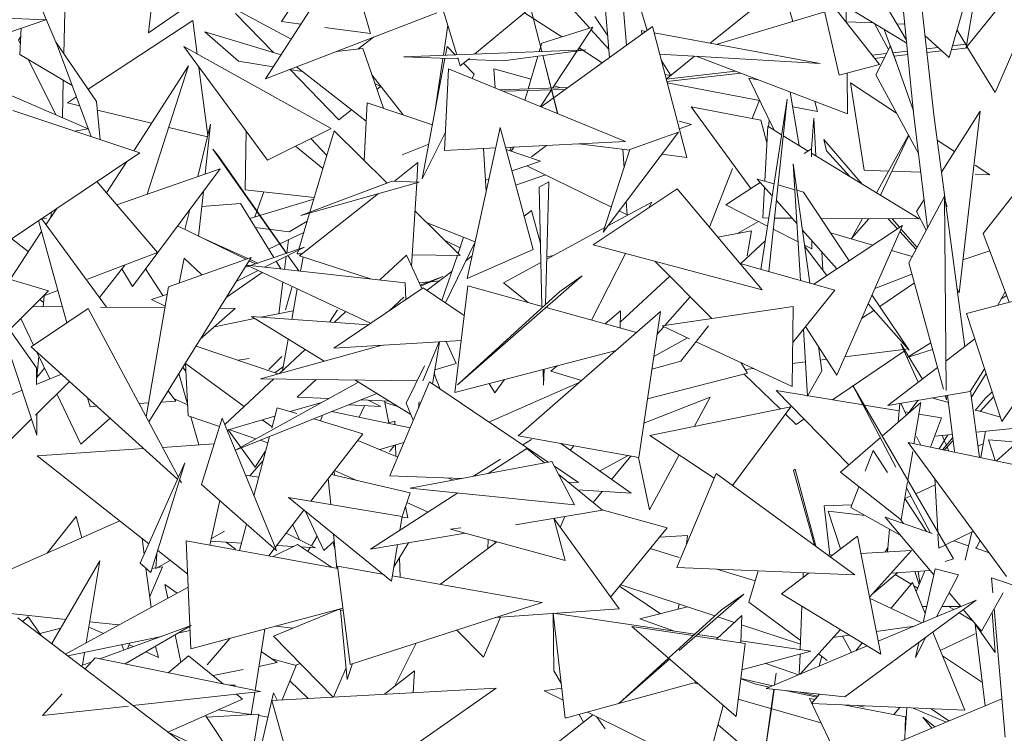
# Model space of a CAD drawing. Header units: metres. Extents: x -14.5 to 13.1, y -18.9 to 3.3.
# Tile 166 of 216: x 10.971 to 11.171, y 2.632 to 2.777. Entities that reach past the tile are written whole.
import ezdxf

# ---------------------------------------------------------------- set-up
doc = ezdxf.new("R2010")
doc.units = ezdxf.units.M
doc.layers.add('G-IMPT', color=7, linetype='Continuous', lineweight=5)
doc.layers.add('L-PLNT', color=7, linetype='Continuous', lineweight=5, true_color=0x005900)

# ---------------------------------------------------------------- blocks, each defined once
blk = doc.blocks.new('ÁRVORES ORNAMENTAIS - Pequeno e Médio Porte - Ipê-roxo-2940656-CORTE_CALÇADA')
at = {"layer": 'G-IMPT', "color": 253, "true_color": 0xaaaaaa}
for p, q in [((7.47599, 2.758), (7.46914, 2.81926)), ((7.47186, 2.75845), (7.46616, 2.8158)), ((7.37891, 2.77025), (7.36862, 2.80393)), ((7.45524, 2.79913), (7.4704, 2.77319)), ((7.41341, 2.77216), (7.41161, 2.79487)), ((7.41762, 2.77521), (7.41175, 2.79539)), ((7.47913, 2.76966), (7.48567, 2.79271)), ((7.44505, 2.78807), (7.47046, 2.77257)), ((7.29892, 2.77045), (7.29925, 2.78517)), ((7.41, 2.7697), (7.40872, 2.78438)), ((7.44519, 2.7845), (7.43048, 2.77257)), ((7.44726, 2.77702), (7.44519, 2.7845)), ((7.49366, 2.78548), (7.48256, 2.77173)), ((7.48483, 2.78491), (7.48256, 2.77173)), ((7.34321, 2.77699), (7.34626, 2.78172)), ((7.35877, 2.78323), (7.36132, 2.77454)), ((7.38251, 2.77039), (7.39725, 2.78258)), ((7.4528, 2.78334), (7.45671, 2.7661)), ((7.45333, 2.78302), (7.4649, 2.76827)), ((7.48844, 2.76257), (7.49723, 2.7828)), ((7.29373, 2.78112), (7.29782, 2.77149)), ((7.31691, 2.7813), (7.31614, 2.77471)), ((7.32481, 2.78065), (7.31614, 2.77471)), ((7.34981, 2.78051), (7.33998, 2.76537)), ((7.40087, 2.7812), (7.40594, 2.77564)), ((7.45817, 2.77713), (7.45813, 2.78009)), ((7.29523, 2.77737), (7.25354, 2.77893)), ((7.34161, 2.77067), (7.33384, 2.77866)), ((7.34521, 2.77343), (7.33392, 2.77943)), ((7.37481, 2.77875), (7.33998, 2.76537)), ((7.39265, 2.77878), (7.40028, 2.77386)), ((7.39621, 2.77092), (7.39405, 2.77931)), ((7.39405, 2.77931), (7.39618, 2.77092)), ((7.40697, 2.77806), (7.40962, 2.77412)), ((7.45379, 2.77898), (7.43168, 2.77234)), ((7.27234, 2.76957), (7.29523, 2.77737)), ((7.28995, 2.77028), (7.29023, 2.77566)), ((7.32518, 2.77723), (7.30385, 2.76323)), ((7.32607, 2.77037), (7.32518, 2.77723)), ((7.34321, 2.77699), (7.34718, 2.77645)), ((7.35205, 2.77579), (7.36132, 2.77454)), ((7.37616, 2.77014), (7.37708, 2.77625)), ((7.41871, 2.776), (7.39609, 2.75962)), ((7.39618, 2.77258), (7.40655, 2.77583)), ((7.4035, 2.77121), (7.40655, 2.77583)), ((7.42568, 2.74937), (7.41871, 2.776)), ((7.45818, 2.77693), (7.46366, 2.77672)), ((7.4639, 2.77657), (7.46677, 2.77134)), ((7.46844, 2.77654), (7.47007, 2.77647)), ((7.28967, 2.77322), (7.29014, 2.77394)), ((7.32763, 2.77489), (7.33446, 2.76894)), ((7.32763, 2.77489), (7.34312, 2.77021)), ((7.35875, 2.77141), (7.36193, 2.77381)), ((7.40622, 2.77534), (7.40986, 2.77135)), ((7.41652, 2.77515), (7.41655, 2.77443)), ((7.41652, 2.77515), (7.41733, 2.775)), ((7.41906, 2.77468), (7.45287, 2.76843)), ((7.46589, 2.77536), (7.46868, 2.76785)), ((7.47419, 2.77412), (7.47913, 2.76966)), ((7.48072, 2.77526), (7.48262, 2.77213)), ((7.28967, 2.77322), (7.29006, 2.77244)), ((7.30445, 2.75358), (7.29737, 2.77271)), ((7.29737, 2.77271), (7.30557, 2.76072)), ((7.34037, 2.7488), (7.3233, 2.77191)), ((7.35334, 2.75527), (7.3233, 2.77191)), ((7.3766, 2.77016), (7.37693, 2.77191)), ((7.37857, 2.77023), (7.37693, 2.77191)), ((7.39618, 2.77258), (7.39569, 2.7709)), ((7.46715, 2.77209), (7.4642, 2.76616)), ((7.46715, 2.77209), (7.47182, 2.75885)), ((7.47684, 2.77173), (7.47449, 2.77145)), ((7.48292, 2.77164), (7.47959, 2.77127)), ((7.48247, 2.77239), (7.47982, 2.77208)), ((7.48273, 2.77195), (7.48844, 2.76257)), ((7.28995, 2.77028), (7.30061, 2.76396)), ((7.35431, 2.77088), (7.35975, 2.77153)), ((7.35975, 2.77153), (7.36394, 2.75939)), ((7.40513, 2.77127), (7.36811, 2.76983)), ((7.37918, 2.76939), (7.36811, 2.76983)), ((7.38836, 2.76902), (7.40513, 2.77127)), ((7.39541, 2.76997), (7.39344, 2.7633)), ((7.39639, 2.7701), (7.3994, 2.75826)), ((7.3994, 2.7585), (7.39642, 2.7701)), ((7.3984, 2.76346), (7.40339, 2.77104)), ((7.40377, 2.77162), (7.40848, 2.76859)), ((7.42018, 2.77038), (7.45287, 2.76843)), ((7.42727, 2.76996), (7.42152, 2.76529)), ((7.45843, 2.75821), (7.42763, 2.76993)), ((7.46636, 2.7705), (7.46342, 2.77015)), ((7.46598, 2.76974), (7.46393, 2.76951)), ((7.47062, 2.771), (7.46765, 2.77065)), ((7.47069, 2.77027), (7.4679, 2.76996)), ((7.4776, 2.77104), (7.47457, 2.77071)), ((7.29165, 2.76927), (7.29733, 2.75795)), ((7.31313, 2.75069), (7.32427, 2.76799)), ((7.31589, 2.74188), (7.32427, 2.76799)), ((7.32823, 2.75381), (7.32642, 2.76768)), ((7.33446, 2.76894), (7.34155, 2.76778)), ((7.34625, 2.76778), (7.36047, 2.75671)), ((7.37185, 2.74498), (7.37648, 2.76949)), ((7.37442, 2.75857), (7.37607, 2.76951)), ((7.3796, 2.76799), (7.37911, 2.7696)), ((7.3796, 2.76799), (7.38145, 2.76951)), ((7.38245, 2.76628), (7.38025, 2.76852)), ((7.38836, 2.76902), (7.3812, 2.7693)), ((7.4205, 2.76916), (7.42248, 2.76599)), ((7.45671, 2.7661), (7.4649, 2.76827)), ((7.34485, 2.76724), (7.34749, 2.76681)), ((7.3549, 2.75701), (7.34496, 2.76723)), ((7.36159, 2.76618), (7.368, 2.75801)), ((7.37642, 2.75077), (7.3772, 2.76739)), ((7.41325, 2.75257), (7.3772, 2.76739)), ((7.38245, 2.76628), (7.38201, 2.76541)), ((7.3864, 2.76741), (7.38672, 2.76348)), ((7.3864, 2.76741), (7.39402, 2.76526)), ((7.42126, 2.76625), (7.42248, 2.76599)), ((7.43559, 2.7669), (7.42152, 2.76527)), ((7.43672, 2.76647), (7.42164, 2.7648)), ((7.45843, 2.75821), (7.45832, 2.76653)), ((7.4642, 2.76616), (7.47287, 2.75013)), ((7.29862, 2.7574), (7.29879, 2.76504)), ((7.36339, 2.76377), (7.36221, 2.7644)), ((7.36263, 2.76317), (7.36339, 2.76377)), ((7.39871, 2.76393), (7.40016, 2.76352)), ((7.44048, 2.76096), (7.42171, 2.76454)), ((7.44024, 2.76513), (7.43833, 2.76549)), ((7.43833, 2.76549), (7.44349, 2.75488)), ((7.45903, 2.76456), (7.46182, 2.74676)), ((7.45903, 2.76456), (7.46842, 2.75835)), ((7.28835, 2.76185), (7.30384, 2.75514)), ((7.30146, 2.76166), (7.29965, 2.76047)), ((7.40154, 2.76357), (7.38764, 2.7631)), ((7.40098, 2.76316), (7.38838, 2.7628)), ((7.39334, 2.76294), (7.39276, 2.76099)), ((7.39592, 2.7597), (7.39815, 2.76308)), ((7.44675, 2.76266), (7.4486, 2.75176)), ((7.30212, 2.75987), (7.29965, 2.76047)), ((7.30632, 2.75296), (7.30557, 2.76072)), ((7.36066, 2.76049), (7.36006, 2.74872)), ((7.36066, 2.76049), (7.37393, 2.75601)), ((7.42658, 2.75965), (7.44079, 2.75696)), ((7.42658, 2.75965), (7.43875, 2.74305)), ((7.43904, 2.75729), (7.4405, 2.76102)), ((7.44078, 2.72658), (7.44612, 2.76119)), ((7.4424, 2.72613), (7.44612, 2.76119)), ((7.45234, 2.75869), (7.44726, 2.75967)), ((7.45234, 2.75869), (7.45178, 2.76074)), ((7.31435, 2.75029), (7.28852, 2.75888)), ((7.31675, 2.75631), (7.30573, 2.75899)), ((7.3549, 2.75701), (7.35747, 2.75905)), ((7.47469, 2.73501), (7.47186, 2.75845)), ((7.48227, 2.71083), (7.47599, 2.758)), ((7.47754, 2.74635), (7.48543, 2.75877)), ((7.48115, 2.72182), (7.48543, 2.75877)), ((7.32619, 2.74546), (7.32879, 2.75613)), ((7.3277, 2.74598), (7.32879, 2.75613)), ((7.42418, 2.75673), (7.42665, 2.75603)), ((7.42418, 2.75518), (7.42665, 2.75603)), ((7.44079, 2.75696), (7.44199, 2.75229)), ((7.44218, 2.75568), (7.44156, 2.74452)), ((7.44218, 2.75568), (7.445, 2.75396)), ((7.44233, 2.75559), (7.44249, 2.75694)), ((7.45109, 2.75109), (7.45153, 2.75734)), ((7.45199, 2.74968), (7.45153, 2.75734)), ((7.30109, 2.7547), (7.30384, 2.75514)), ((7.32816, 2.75354), (7.32025, 2.75546)), ((7.33599, 2.75473), (7.33583, 2.74274)), ((7.34037, 2.7488), (7.35334, 2.75527)), ((7.35394, 2.75477), (7.34898, 2.73822)), ((7.35394, 2.75477), (7.36468, 2.74415)), ((7.3766, 2.75452), (7.37185, 2.74498)), ((7.38101, 2.72471), (7.38775, 2.75544)), ((7.38775, 2.75544), (7.39446, 2.73064)), ((7.40871, 2.73417), (7.42404, 2.7545)), ((7.42404, 2.7545), (7.41413, 2.75094)), ((7.44533, 2.75376), (7.4504, 2.75065)), ((7.47085, 2.75386), (7.46434, 2.74213)), ((7.46511, 2.74166), (7.47089, 2.75378)), ((7.34603, 2.75162), (7.35165, 2.74713)), ((7.34918, 2.75319), (7.35243, 2.74975)), ((7.37318, 2.75203), (7.36776, 2.74986)), ((7.38885, 2.75138), (7.41325, 2.75257)), ((7.39713, 2.75178), (7.39407, 2.74948)), ((7.41409, 2.75081), (7.40371, 2.7521)), ((7.45358, 2.75298), (7.45415, 2.75067)), ((7.45358, 2.75298), (7.46142, 2.74392)), ((7.47667, 2.75289), (7.48021, 2.75055)), ((7.31435, 2.75029), (7.2836, 2.72971)), ((7.32925, 2.75106), (7.33027, 2.74978)), ((7.32925, 2.75106), (7.3442, 2.72983)), ((7.33027, 2.74978), (7.34423, 2.72985)), ((7.37642, 2.75077), (7.38684, 2.75128)), ((7.38432, 2.75116), (7.3849, 2.74245)), ((7.38897, 2.75094), (7.39591, 2.7486)), ((7.38994, 2.75143), (7.38972, 2.75069)), ((7.38994, 2.75061), (7.39049, 2.75146)), ((7.40871, 2.73417), (7.41413, 2.75094)), ((7.41267, 2.75099), (7.41293, 2.74721)), ((7.42568, 2.74937), (7.42065, 2.75)), ((7.44961, 2.75013), (7.45108, 2.75109)), ((7.45109, 2.74946), (7.45108, 2.75109)), ((7.45108, 2.75024), (7.47301, 2.73683)), ((7.45415, 2.75067), (7.45888, 2.74547)), ((7.49857, 2.74983), (7.48602, 2.73389)), ((7.30762, 2.74214), (7.31174, 2.74854)), ((7.36618, 2.74454), (7.37099, 2.74832)), ((7.37074, 2.74435), (7.37099, 2.74832)), ((7.39014, 2.7466), (7.39591, 2.7486)), ((7.41035, 2.73926), (7.39312, 2.74763)), ((7.44884, 2.72433), (7.44739, 2.74804)), ((7.45072, 2.72381), (7.44739, 2.74804)), ((7.4844, 2.74777), (7.48736, 2.74582)), ((7.30967, 2.73972), (7.33076, 2.74705)), ((7.31287, 2.7231), (7.33076, 2.74705)), ((7.39092, 2.74371), (7.39693, 2.74578)), ((7.43033, 2.73516), (7.43502, 2.74708)), ((7.46182, 2.74676), (7.46681, 2.74657)), ((7.46745, 2.74655), (7.47333, 2.74633)), ((7.4844, 2.74592), (7.48736, 2.74582)), ((7.30564, 2.74446), (7.31795, 2.72999)), ((7.34714, 2.73753), (7.36575, 2.74455)), ((7.34714, 2.73753), (7.37121, 2.74433)), ((7.36575, 2.74455), (7.37121, 2.74433)), ((7.36968, 2.72721), (7.37073, 2.74419)), ((7.38475, 2.74474), (7.38546, 2.74498)), ((7.39762, 2.74439), (7.39566, 2.74329)), ((7.39762, 2.74439), (7.39698, 2.71941)), ((7.43363, 2.7397), (7.44063, 2.74427)), ((7.44003, 2.74495), (7.44346, 2.74398)), ((7.44003, 2.74495), (7.44308, 2.74151)), ((7.44427, 2.74375), (7.44771, 2.74278)), ((7.32633, 2.73332), (7.32732, 2.74243)), ((7.33583, 2.74274), (7.34986, 2.74118)), ((7.3396, 2.74232), (7.3378, 2.73724)), ((7.34685, 2.72933), (7.36294, 2.74199)), ((7.39621, 2.71906), (7.39566, 2.74329)), ((7.40668, 2.73154), (7.42376, 2.74294)), ((7.44107, 2.72243), (7.42376, 2.74294)), ((7.4415, 2.7433), (7.44115, 2.73703)), ((7.44813, 2.74266), (7.44944, 2.74229)), ((7.44944, 2.74229), (7.45877, 2.72833)), ((7.32699, 2.73939), (7.33486, 2.73999)), ((7.33486, 2.73999), (7.34166, 2.72896)), ((7.33675, 2.73692), (7.34976, 2.74084)), ((7.40966, 2.73543), (7.41857, 2.74028)), ((7.41339, 2.74037), (7.41357, 2.7377)), ((7.41794, 2.73905), (7.41857, 2.74028)), ((7.44213, 2.73535), (7.43363, 2.7397)), ((7.44393, 2.74056), (7.44814, 2.73581)), ((7.4709, 2.72792), (7.47815, 2.74147)), ((7.47247, 2.73836), (7.474, 2.74076)), ((7.47815, 2.74147), (7.47852, 2.70193)), ((7.47833, 2.74041), (7.47873, 2.73928)), ((7.29746, 2.73899), (7.29527, 2.73564)), ((7.29637, 2.73826), (7.29627, 2.73717)), ((7.32356, 2.73468), (7.32455, 2.73873)), ((7.34892, 2.73803), (7.34672, 2.7307)), ((7.37038, 2.73851), (7.37957, 2.72942)), ((7.39412, 2.73853), (7.39263, 2.7374)), ((7.39592, 2.73184), (7.39412, 2.73853)), ((7.41357, 2.7377), (7.41196, 2.73848)), ((7.47446, 2.73457), (7.47247, 2.73836)), ((7.29951, 2.71572), (7.29376, 2.73651)), ((7.30762, 2.71886), (7.29434, 2.7369)), ((7.29435, 2.73691), (7.29538, 2.73697)), ((7.3448, 2.73421), (7.34843, 2.7364)), ((7.38265, 2.7322), (7.37289, 2.73603)), ((7.436, 2.73386), (7.44028, 2.7363)), ((7.44115, 2.73703), (7.44239, 2.73702)), ((7.44355, 2.73701), (7.44709, 2.73699)), ((7.453, 2.73695), (7.47301, 2.73683)), ((7.46144, 2.7369), (7.4592, 2.73286)), ((7.46276, 2.73689), (7.4592, 2.73286)), ((7.46671, 2.73687), (7.46856, 2.73483)), ((7.46752, 2.73686), (7.46902, 2.73513)), ((7.29438, 2.73427), (7.288, 2.72451)), ((7.33594, 2.72863), (7.32207, 2.73541)), ((7.3448, 2.73421), (7.33788, 2.73509)), ((7.34773, 2.73406), (7.34059, 2.7307)), ((7.39722, 2.72865), (7.409, 2.73507)), ((7.43204, 2.73313), (7.4389, 2.7344)), ((7.4389, 2.7344), (7.43796, 2.72932)), ((7.44836, 2.73217), (7.44331, 2.73475)), ((7.44924, 2.73457), (7.45626, 2.72666)), ((7.45159, 2.72356), (7.46961, 2.73552)), ((7.45496, 2.73403), (7.46359, 2.73153)), ((7.45622, 2.70503), (7.46961, 2.73552)), ((7.46906, 2.73428), (7.47236, 2.73065)), ((7.4693, 2.73481), (7.47257, 2.73103)), ((7.48602, 2.73389), (7.49134, 2.7199)), ((7.26078, 2.73247), (7.29579, 2.72223)), ((7.29169, 2.73016), (7.28827, 2.73284)), ((7.32634, 2.73335), (7.33634, 2.72878)), ((7.34463, 2.7326), (7.34427, 2.72986)), ((7.37955, 2.73097), (7.37653, 2.73243)), ((7.38262, 2.73221), (7.37657, 2.71978)), ((7.38029, 2.73313), (7.37916, 2.72983)), ((7.44168, 2.73241), (7.43666, 2.72773)), ((7.45117, 2.73073), (7.45116, 2.7324)), ((7.31795, 2.72999), (7.30373, 2.72456)), ((7.33693, 2.72734), (7.34788, 2.7311)), ((7.33978, 2.72703), (7.34788, 2.7311)), ((7.34666, 2.73048), (7.34643, 2.72973)), ((7.34643, 2.72973), (7.34734, 2.72972)), ((7.38101, 2.72471), (7.39446, 2.73064)), ((7.4063, 2.71626), (7.41322, 2.72981)), ((7.40668, 2.73154), (7.44107, 2.72243)), ((7.45117, 2.73073), (7.44966, 2.7315)), ((7.44969, 2.73131), (7.45423, 2.72532)), ((7.45341, 2.7264), (7.45318, 2.73013)), ((7.46737, 2.73043), (7.47159, 2.72921)), ((7.48192, 2.72849), (7.48738, 2.73033)), ((7.33701, 2.72901), (7.31622, 2.69553)), ((7.33701, 2.72901), (7.32024, 2.72302)), ((7.32239, 2.72379), (7.3234, 2.72886)), ((7.32701, 2.72544), (7.3234, 2.72886)), ((7.33789, 2.72767), (7.33658, 2.72832)), ((7.33675, 2.72859), (7.33838, 2.72784)), ((7.34213, 2.72821), (7.34308, 2.72666)), ((7.34419, 2.72924), (7.34384, 2.72658)), ((7.3445, 2.7294), (7.34672, 2.72626)), ((7.34453, 2.72942), (7.34675, 2.72626)), ((7.34685, 2.72933), (7.36132, 2.72464)), ((7.34759, 2.72909), (7.34707, 2.72622)), ((7.36863, 2.72948), (7.36321, 2.72443)), ((7.36863, 2.72948), (7.37177, 2.72265)), ((7.36982, 2.72951), (7.37957, 2.72942)), ((7.37902, 2.72943), (7.37588, 2.72025)), ((7.38202, 2.72932), (7.38073, 2.72834)), ((7.38842, 2.72386), (7.39601, 2.72799)), ((7.39723, 2.7291), (7.39858, 2.72939)), ((7.4192, 2.72822), (7.43081, 2.71657)), ((7.45587, 2.72237), (7.43657, 2.72776)), ((7.4709, 2.72792), (7.47795, 2.70219)), ((7.31132, 2.72746), (7.30616, 2.72085)), ((7.31072, 2.72668), (7.31287, 2.7231)), ((7.31907, 2.72123), (7.31556, 2.7267)), ((7.33925, 2.72597), (7.33195, 2.72086)), ((7.33396, 2.72411), (7.33843, 2.72635)), ((7.33571, 2.72693), (7.33657, 2.72722)), ((7.36838, 2.72386), (7.33613, 2.72743)), ((7.36136, 2.71561), (7.33613, 2.72743)), ((7.37792, 2.72619), (7.37283, 2.72232)), ((7.46396, 2.72266), (7.47153, 2.72562)), ((7.3435, 2.72398), (7.34265, 2.71754)), ((7.36838, 2.72386), (7.36853, 2.72045)), ((7.37124, 2.72381), (7.37314, 2.72402)), ((7.37144, 2.72336), (7.37602, 2.72512)), ((7.37154, 2.72314), (7.37602, 2.72512)), ((7.37366, 2.72407), (7.37539, 2.72426)), ((7.37903, 2.7031), (7.40444, 2.72529)), ((7.38842, 2.72386), (7.39343, 2.71984)), ((7.39989, 2.72205), (7.40444, 2.72529)), ((7.42223, 2.72518), (7.41217, 2.71583)), ((7.46497, 2.71905), (7.47203, 2.72381)), ((7.48266, 2.71759), (7.51039, 2.72497)), ((7.48985, 2.69559), (7.51039, 2.72497)), ((7.27833, 2.70484), (7.29579, 2.72223)), ((7.2977, 2.72226), (7.29466, 2.7211)), ((7.31567, 2.69654), (7.32024, 2.72302)), ((7.31672, 2.72042), (7.31998, 2.72154)), ((7.34541, 2.72308), (7.34405, 2.71831)), ((7.34642, 2.72261), (7.34531, 2.71639)), ((7.35387, 2.71054), (7.37206, 2.72284)), ((7.3804, 2.71719), (7.37206, 2.72284)), ((7.38115, 2.72325), (7.37846, 2.70155)), ((7.39989, 2.72205), (7.37903, 2.7031)), ((7.38115, 2.72325), (7.39651, 2.71898)), ((7.45587, 2.72237), (7.44727, 2.71171)), ((7.48115, 2.72182), (7.48069, 2.7227)), ((7.48898, 2.71928), (7.49053, 2.72203)), ((7.29477, 2.71986), (7.29402, 2.72046)), ((7.29489, 2.72119), (7.29469, 2.71897)), ((7.31956, 2.7191), (7.31672, 2.72042)), ((7.3681, 2.72095), (7.36512, 2.71815)), ((7.42642, 2.72097), (7.42122, 2.71515)), ((7.46259, 2.71953), (7.47094, 2.71011)), ((7.4634, 2.72139), (7.47094, 2.71011)), ((7.48972, 2.72059), (7.49082, 2.72127)), ((7.30383, 2.71863), (7.29228, 2.71084)), ((7.29254, 2.71899), (7.29862, 2.71894)), ((7.30383, 2.71863), (7.32222, 2.68432)), ((7.30638, 2.71887), (7.3195, 2.71875)), ((7.32667, 2.71237), (7.33381, 2.71863)), ((7.33058, 2.71866), (7.33381, 2.71863)), ((7.33907, 2.71682), (7.34562, 2.71814)), ((7.35464, 2.71831), (7.35295, 2.71586)), ((7.3563, 2.71798), (7.35395, 2.71579)), ((7.42036, 2.71797), (7.39137, 2.69269)), ((7.3971, 2.71881), (7.41547, 2.71371)), ((7.40911, 2.71548), (7.41218, 2.71814)), ((7.41217, 2.71462), (7.41218, 2.71814)), ((7.41591, 2.68829), (7.42036, 2.71797)), ((7.44735, 2.71901), (7.42067, 2.71507)), ((7.44735, 2.71901), (7.44718, 2.70274)), ((7.46128, 2.71656), (7.46375, 2.71822)), ((7.48266, 2.71759), (7.48985, 2.69559)), ((7.29014, 2.7166), (7.29274, 2.71116)), ((7.32955, 2.71489), (7.33775, 2.71655)), ((7.36092, 2.71531), (7.3371, 2.71696)), ((7.3371, 2.71696), (7.35189, 2.70789)), ((7.28787, 2.71434), (7.29334, 2.70652)), ((7.42101, 2.71491), (7.41968, 2.71342)), ((7.42067, 2.71507), (7.42626, 2.71247)), ((7.42446, 2.70789), (7.43014, 2.71508)), ((7.45028, 2.70076), (7.44945, 2.71441)), ((7.4499, 2.71497), (7.45622, 2.70503)), ((7.29344, 2.69287), (7.28671, 2.71319)), ((7.34459, 2.71236), (7.34344, 2.70598)), ((7.37977, 2.71208), (7.35387, 2.71054)), ((7.37198, 2.70388), (7.3753, 2.71182)), ((7.37394, 2.70324), (7.37537, 2.71182)), ((7.37671, 2.7119), (7.37876, 2.70742)), ((7.41899, 2.70882), (7.42584, 2.71267)), ((7.42759, 2.71185), (7.44718, 2.70274)), ((7.47056, 2.70862), (7.47536, 2.71162)), ((7.47847, 2.70793), (7.48435, 2.71241)), ((7.32203, 2.68387), (7.29228, 2.71084)), ((7.29337, 2.70986), (7.29603, 2.70429)), ((7.34251, 2.70531), (7.32581, 2.71098)), ((7.33894, 2.70433), (7.3637, 2.71112)), ((7.34802, 2.71026), (7.34281, 2.70539)), ((7.41132, 2.71009), (7.37846, 2.70155)), ((7.45317, 2.70596), (7.4525, 2.71089)), ((7.45535, 2.70002), (7.46995, 2.7099)), ((7.45785, 2.70875), (7.46978, 2.71027)), ((7.47278, 2.7036), (7.46927, 2.7114)), ((7.47365, 2.70425), (7.46927, 2.7114)), ((7.46995, 2.7103), (7.47067, 2.71039)), ((7.47056, 2.70862), (7.47574, 2.71026)), ((7.29382, 2.7089), (7.29344, 2.70455)), ((7.33436, 2.70808), (7.33666, 2.70846)), ((7.3433, 2.70882), (7.34062, 2.70621)), ((7.41861, 2.70625), (7.42446, 2.70789)), ((7.43804, 2.70543), (7.43669, 2.70762)), ((7.44723, 2.7074), (7.44986, 2.70773)), ((7.45288, 2.70812), (7.45415, 2.70828)), ((7.29337, 2.7032), (7.29334, 2.70652)), ((7.29497, 2.7065), (7.29344, 2.70455)), ((7.32374, 2.70582), (7.32313, 2.70666)), ((7.32424, 2.69678), (7.32365, 2.70742)), ((7.32365, 2.70742), (7.3356, 2.69867)), ((7.34359, 2.70682), (7.34187, 2.70553)), ((7.3686, 2.69936), (7.3723, 2.70695)), ((7.37454, 2.70464), (7.37431, 2.70549)), ((7.37876, 2.70742), (7.37442, 2.70616)), ((7.39657, 2.70301), (7.39649, 2.70624)), ((7.39665, 2.70628), (7.39657, 2.70301)), ((7.398, 2.70584), (7.3993, 2.70696)), ((7.40427, 2.70394), (7.398, 2.70584)), ((7.43759, 2.70617), (7.43933, 2.70639)), ((7.45028, 2.70076), (7.45317, 2.70596)), ((7.46661, 2.69889), (7.47674, 2.70661)), ((7.48336, 2.70175), (7.48633, 2.70634)), ((7.29313, 2.69692), (7.30008, 2.70377)), ((7.29842, 2.70527), (7.2933, 2.70317)), ((7.32412, 2.69897), (7.32232, 2.70536)), ((7.34163, 2.7043), (7.33166, 2.69499)), ((7.35887, 2.70361), (7.33382, 2.6898)), ((7.37081, 2.70389), (7.33894, 2.70433)), ((7.35027, 2.70418), (7.34643, 2.70056)), ((7.35812, 2.70407), (7.36956, 2.69706)), ((7.37331, 2.70367), (7.36525, 2.68455)), ((7.37331, 2.70367), (7.3975, 2.68736)), ((7.37428, 2.7053), (7.37551, 2.70219)), ((7.38542, 2.6955), (7.40393, 2.70364)), ((7.38666, 2.70143), (7.38861, 2.70419)), ((7.43804, 2.70543), (7.41771, 2.70025)), ((7.44468, 2.69819), (7.43737, 2.70526)), ((7.48665, 2.70539), (7.48363, 2.70056)), ((7.29042, 2.70199), (7.2745, 2.69546)), ((7.3217, 2.69974), (7.32014, 2.70185)), ((7.38666, 2.70143), (7.38546, 2.70337)), ((7.46158, 2.699), (7.44387, 2.7019)), ((7.4587, 2.68678), (7.44387, 2.7019)), ((7.48001, 2.6677), (7.45952, 2.70292)), ((7.46822, 2.68636), (7.45952, 2.70292)), ((7.46661, 2.69889), (7.48336, 2.70175)), ((7.48526, 2.68832), (7.48345, 2.70189)), ((7.48645, 2.70032), (7.48786, 2.70166)), ((7.29749, 2.70122), (7.30235, 2.69104)), ((7.30424, 2.69863), (7.30373, 2.70046)), ((7.31871, 2.69955), (7.3217, 2.69974)), ((7.32412, 2.69898), (7.32135, 2.70022)), ((7.36262, 2.70131), (7.33382, 2.6898)), ((7.34643, 2.70056), (7.35285, 2.70029)), ((7.35938, 2.70001), (7.36514, 2.69976)), ((7.36086, 2.69995), (7.36343, 2.69865)), ((7.36505, 2.69536), (7.36417, 2.6998)), ((7.36423, 2.69951), (7.36689, 2.69869)), ((7.37121, 2.69964), (7.37107, 2.69835)), ((7.43045, 2.70059), (7.41697, 2.6953)), ((7.43045, 2.70059), (7.42725, 2.69464)), ((7.4728, 2.69995), (7.47089, 2.69747)), ((7.47558, 2.70042), (7.47898, 2.69947)), ((7.47831, 2.70089), (7.47854, 2.70003)), ((7.47853, 2.70092), (7.47854, 2.70003)), ((7.48018, 2.68953), (7.4788, 2.70097)), ((7.48645, 2.70032), (7.4844, 2.69785)), ((7.48539, 2.69768), (7.48818, 2.70069)), ((7.30424, 2.69863), (7.30565, 2.69872)), ((7.31421, 2.69927), (7.31617, 2.69939)), ((7.34232, 2.69843), (7.34122, 2.69426)), ((7.34232, 2.69843), (7.34633, 2.69722)), ((7.35135, 2.69946), (7.345, 2.69762)), ((7.35342, 2.69763), (7.36938, 2.69434)), ((7.35691, 2.69902), (7.36343, 2.69865)), ((7.35901, 2.69648), (7.36011, 2.69884)), ((7.3686, 2.69936), (7.37004, 2.6959)), ((7.41815, 2.69279), (7.44685, 2.69863)), ((7.43503, 2.68259), (7.44685, 2.69863)), ((7.46895, 2.69779), (7.46183, 2.69896)), ((7.46549, 2.69266), (7.47335, 2.69947)), ((7.46876, 2.6955), (7.46907, 2.69931)), ((7.47041, 2.69693), (7.46927, 2.69934)), ((7.47102, 2.69745), (7.4701, 2.6976)), ((7.47335, 2.69947), (7.47195, 2.69109)), ((7.4844, 2.69796), (7.48954, 2.69653)), ((7.28396, 2.68788), (7.29236, 2.69616)), ((7.29344, 2.69287), (7.29341, 2.6972)), ((7.30235, 2.69104), (7.30833, 2.69629)), ((7.32424, 2.69678), (7.33061, 2.69462)), ((7.32641, 2.69086), (7.32479, 2.69659)), ((7.32695, 2.68283), (7.33113, 2.69629)), ((7.34217, 2.66936), (7.33113, 2.69629)), ((7.34187, 2.69671), (7.33212, 2.69388)), ((7.33929, 2.69596), (7.34128, 2.69451)), ((7.34978, 2.69618), (7.3598, 2.69314)), ((7.35114, 2.69576), (7.35156, 2.69689)), ((7.36627, 2.6957), (7.36478, 2.69529)), ((7.36627, 2.6957), (7.36629, 2.69498)), ((7.44796, 2.69501), (7.44576, 2.69715)), ((7.44796, 2.69501), (7.44956, 2.6961)), ((7.47754, 2.69638), (7.47296, 2.69713)), ((7.47754, 2.69638), (7.47533, 2.69039)), ((7.33788, 2.68632), (7.33235, 2.69395)), ((7.33247, 2.69398), (7.33801, 2.69211)), ((7.48458, 2.69346), (7.49639, 2.69462)), ((7.48552, 2.68827), (7.48649, 2.69365)), ((7.34078, 2.69258), (7.33759, 2.68052)), ((7.33887, 2.69181), (7.34043, 2.69128)), ((7.3598, 2.69314), (7.34918, 2.67938)), ((7.36687, 2.68839), (7.35874, 2.69178)), ((7.41591, 2.68829), (7.39137, 2.69269)), ((7.39232, 2.69085), (7.39407, 2.69196)), ((7.43125, 2.68407), (7.41815, 2.69279)), ((7.45698, 2.6853), (7.46509, 2.69232)), ((7.47331, 2.69081), (7.47248, 2.69257)), ((7.47616, 2.69264), (7.47976, 2.69299)), ((7.47886, 2.6929), (7.47706, 2.69003)), ((7.47807, 2.69185), (7.47765, 2.69278)), ((7.47984, 2.69236), (7.47777, 2.68988)), ((7.47808, 2.68981), (7.47991, 2.69178)), ((7.47854, 2.6908), (7.47812, 2.69173)), ((7.48849, 2.68765), (7.4871, 2.6919)), ((7.49496, 2.69123), (7.4871, 2.6919)), ((7.31516, 2.6901), (7.29346, 2.68863)), ((7.32951, 2.69108), (7.31898, 2.69036)), ((7.33986, 2.68953), (7.33788, 2.68632)), ((7.36323, 2.68991), (7.36812, 2.69135)), ((7.36517, 2.68953), (7.36622, 2.69072)), ((7.36643, 2.69085), (7.36651, 2.68854)), ((7.39314, 2.69012), (7.38527, 2.68505)), ((7.39314, 2.69012), (7.39672, 2.68721)), ((7.41435, 2.68101), (7.40004, 2.69113)), ((7.402, 2.68975), (7.40273, 2.69065)), ((7.46199, 2.68552), (7.46365, 2.68969)), ((7.46658, 2.68525), (7.46365, 2.68969)), ((7.47168, 2.68953), (7.47071, 2.68369)), ((7.49657, 2.68597), (7.47079, 2.69133)), ((7.4908, 2.66408), (7.47079, 2.69133)), ((7.47907, 2.68961), (7.47869, 2.69047)), ((7.48603, 2.69108), (7.48495, 2.69061)), ((7.49241, 2.69086), (7.48872, 2.6876)), ((7.3162, 2.67076), (7.29346, 2.68863)), ((7.33948, 2.68767), (7.33679, 2.68459)), ((7.3694, 2.68206), (7.39825, 2.6875)), ((7.38228, 2.68449), (7.38779, 2.68798)), ((7.40285, 2.67867), (7.39825, 2.6875)), ((7.41376, 2.68868), (7.40794, 2.68554)), ((7.41431, 2.68858), (7.4104, 2.6838)), ((7.41589, 2.68829), (7.41813, 2.67766)), ((7.42412, 2.68882), (7.41813, 2.67766)), ((7.31443, 2.66678), (7.32352, 2.68724)), ((7.32352, 2.68724), (7.31664, 2.66487)), ((7.35401, 2.6847), (7.35393, 2.68554)), ((7.35857, 2.68364), (7.35403, 2.68566)), ((7.39877, 2.6865), (7.40365, 2.68321)), ((7.44741, 2.68566), (7.44773, 2.68595)), ((7.44741, 2.68566), (7.45169, 2.67043)), ((7.44773, 2.68595), (7.45196, 2.67023)), ((7.32248, 2.68384), (7.32287, 2.68311)), ((7.33587, 2.68473), (7.3386, 2.68432)), ((7.35274, 2.684), (7.35324, 2.6787)), ((7.3694, 2.6811), (7.3534, 2.68485)), ((7.37991, 2.68404), (7.36525, 2.68455)), ((7.37813, 2.6837), (7.37708, 2.68414)), ((7.39964, 2.68484), (7.40857, 2.67759)), ((7.43166, 2.68505), (7.42365, 2.66594)), ((7.43166, 2.68505), (7.45994, 2.6644)), ((7.45698, 2.6853), (7.46935, 2.6756)), ((7.47681, 2.67321), (7.47619, 2.68399)), ((7.32695, 2.68283), (7.34217, 2.66936)), ((7.40285, 2.67867), (7.3694, 2.68206)), ((7.40365, 2.68321), (7.40155, 2.68329)), ((7.41435, 2.68101), (7.40347, 2.68173)), ((7.45906, 2.67813), (7.46073, 2.68235)), ((7.47065, 2.68337), (7.46935, 2.6756)), ((7.47522, 2.67302), (7.47044, 2.68212)), ((7.47626, 2.68272), (7.47231, 2.68093)), ((7.32863, 2.67047), (7.33066, 2.67955)), ((7.34462, 2.68014), (7.36777, 2.67626)), ((7.34462, 2.68014), (7.36557, 2.66313)), ((7.37909, 2.68108), (7.36134, 2.66965)), ((7.3694, 2.6811), (7.36777, 2.67626)), ((7.40845, 2.6814), (7.40663, 2.67917)), ((7.4745, 2.67326), (7.47008, 2.67995)), ((7.47131, 2.68048), (7.4701, 2.67993)), ((7.34778, 2.67757), (7.34192, 2.66996)), ((7.36891, 2.67602), (7.36846, 2.6783)), ((7.37305, 2.67719), (7.36873, 2.67911)), ((7.39082, 2.6746), (7.40857, 2.67759)), ((7.42174, 2.67401), (7.40847, 2.67767)), ((7.45368, 2.67848), (7.45926, 2.67865)), ((7.45368, 2.67848), (7.45484, 2.66842)), ((7.46915, 2.6725), (7.45906, 2.67813)), ((7.30144, 2.67632), (7.29555, 2.66886)), ((7.30144, 2.67632), (7.30258, 2.67196)), ((7.3518, 2.66936), (7.34807, 2.67734)), ((7.36777, 2.67626), (7.3673, 2.67349)), ((7.36891, 2.67602), (7.36774, 2.67613)), ((7.40094, 2.66731), (7.39866, 2.67592)), ((7.39869, 2.67581), (7.41193, 2.65748)), ((7.40089, 2.6763), (7.39994, 2.67407)), ((7.45701, 2.66968), (7.45447, 2.67736)), ((7.46201, 2.67649), (7.45447, 2.67736)), ((7.47599, 2.66443), (7.46607, 2.67613)), ((7.47568, 2.67286), (7.46607, 2.67613)), ((7.46921, 2.6757), (7.46982, 2.67485)), ((7.31033, 2.67538), (7.28663, 2.66492)), ((7.33608, 2.67475), (7.33466, 2.66938)), ((7.34551, 2.67461), (7.34688, 2.67155)), ((7.37763, 2.67369), (7.3797, 2.67397)), ((7.37763, 2.67369), (7.40094, 2.66731)), ((7.42174, 2.67401), (7.41021, 2.65987)), ((7.46659, 2.66908), (7.46697, 2.67372)), ((7.31525, 2.66862), (7.31482, 2.67184)), ((7.32894, 2.67184), (7.33162, 2.67329)), ((7.34419, 2.67291), (7.35011, 2.66992)), ((7.35044, 2.67228), (7.34929, 2.67034)), ((7.3538, 2.67268), (7.35445, 2.66579)), ((7.36134, 2.66965), (7.38059, 2.67288)), ((7.38526, 2.6716), (7.38523, 2.66974)), ((7.42585, 2.6724), (7.42016, 2.67208)), ((7.42585, 2.6724), (7.42564, 2.67069)), ((7.46043, 2.67228), (7.45491, 2.66808)), ((7.46043, 2.67228), (7.46517, 2.64829)), ((7.477, 2.66986), (7.47683, 2.67278)), ((7.47837, 2.67053), (7.48404, 2.67328)), ((7.48236, 2.66741), (7.4837, 2.67312)), ((7.32477, 2.64933), (7.32383, 2.67134)), ((7.35469, 2.66574), (7.32383, 2.67134)), ((7.32881, 2.67125), (7.33505, 2.67086)), ((7.33196, 2.67105), (7.33384, 2.66961)), ((7.34174, 2.66974), (7.34063, 2.66829)), ((7.34644, 2.67061), (7.34151, 2.66813)), ((7.34226, 2.67041), (7.34563, 2.6702)), ((7.34644, 2.67061), (7.35342, 2.66597)), ((7.34719, 2.6701), (7.35011, 2.66992)), ((7.34907, 2.66999), (7.34859, 2.66918)), ((7.3518, 2.66936), (7.35394, 2.67126)), ((7.3537, 2.67105), (7.35411, 2.66939)), ((7.36681, 2.67057), (7.36557, 2.66313)), ((7.36908, 2.67095), (7.36603, 2.6659)), ((7.38705, 2.67111), (7.37559, 2.66249)), ((7.38692, 2.67101), (7.38609, 2.67138)), ((7.42418, 2.66795), (7.41828, 2.66978)), ((7.46611, 2.66905), (7.46667, 2.67002)), ((7.477, 2.66986), (7.47829, 2.67049)), ((7.48305, 2.67035), (7.48009, 2.67136)), ((7.48724, 2.66893), (7.4844, 2.66989)), ((7.48461, 2.66982), (7.48542, 2.67141)), ((7.31782, 2.66871), (7.31765, 2.66574)), ((7.32412, 2.66454), (7.31801, 2.66934)), ((7.36721, 2.66785), (7.36734, 2.66395)), ((7.45446, 2.6684), (7.4554, 2.66846)), ((7.46112, 2.66877), (7.47144, 2.66935)), ((7.46288, 2.65985), (7.47144, 2.66935)), ((7.48001, 2.6677), (7.47832, 2.66713)), ((7.29644, 2.65042), (7.30621, 2.66728)), ((7.30621, 2.66728), (7.30346, 2.65058)), ((7.31443, 2.66678), (7.31664, 2.66487)), ((7.31669, 2.65781), (7.31563, 2.66574)), ((7.31897, 2.66608), (7.31639, 2.66003)), ((7.31765, 2.66584), (7.3169, 2.66571)), ((7.31765, 2.66574), (7.32058, 2.66732)), ((7.31897, 2.66608), (7.31792, 2.66589)), ((7.35464, 2.6662), (7.36378, 2.66458)), ((7.35464, 2.6662), (7.35718, 2.6462)), ((7.45994, 2.6644), (7.42365, 2.66594)), ((7.43962, 2.66317), (7.4318, 2.66559)), ((7.47382, 2.65474), (7.47626, 2.66564)), ((7.48103, 2.66443), (7.47626, 2.66564)), ((7.36575, 2.66423), (7.39629, 2.65882)), ((7.44023, 2.66524), (7.43833, 2.65885)), ((7.4506, 2.6648), (7.445, 2.66054)), ((7.4494, 2.66485), (7.44936, 2.66386)), ((7.46375, 2.66076), (7.46859, 2.66483)), ((7.47524, 2.66531), (7.46729, 2.66474)), ((7.46815, 2.66446), (7.47138, 2.66252)), ((7.47211, 2.66509), (7.47303, 2.66248)), ((7.47415, 2.66523), (7.47241, 2.66097)), ((7.47277, 2.66513), (7.47316, 2.66281)), ((7.47656, 2.65589), (7.48103, 2.66443)), ((7.50362, 2.65847), (7.48775, 2.66383)), ((7.48775, 2.66383), (7.48802, 2.66076)), ((7.32423, 2.66193), (7.29925, 2.64828)), ((7.32198, 2.6607), (7.31947, 2.66244)), ((7.32005, 2.65964), (7.31947, 2.66244)), ((7.42038, 2.65651), (7.41203, 2.66211)), ((7.43138, 2.65606), (7.41225, 2.66238)), ((7.47165, 2.66284), (7.46729, 2.65761)), ((7.47165, 2.66284), (7.47423, 2.65655)), ((7.47191, 2.66221), (7.47272, 2.66172)), ((7.42418, 2.64902), (7.4373, 2.6605)), ((7.43275, 2.65732), (7.4373, 2.6605)), ((7.46517, 2.64829), (7.445, 2.66054)), ((7.46292, 2.65968), (7.47357, 2.65463)), ((7.48147, 2.65795), (7.4791, 2.66075)), ((7.4857, 2.65295), (7.49009, 2.66076)), ((7.32477, 2.64933), (7.35573, 2.65764)), ((7.39629, 2.65882), (7.35718, 2.6462)), ((7.38667, 2.65572), (7.41193, 2.65748)), ((7.42588, 2.65788), (7.41615, 2.65546)), ((7.42412, 2.65846), (7.42398, 2.6574)), ((7.43833, 2.65885), (7.44878, 2.6511)), ((7.44914, 2.65803), (7.4488, 2.64922)), ((7.48458, 2.65926), (7.45786, 2.63957)), ((7.46466, 2.65089), (7.48458, 2.65926)), ((7.47364, 2.65798), (7.47455, 2.65798)), ((7.47766, 2.65799), (7.48143, 2.658)), ((7.47895, 2.65799), (7.48003, 2.65735)), ((7.48829, 2.65756), (7.49053, 2.63138)), ((7.29929, 2.65535), (7.2824, 2.65712)), ((7.28954, 2.65568), (7.32512, 2.62858)), ((7.29165, 2.65586), (7.29052, 2.65493)), ((7.29165, 2.65586), (7.2943, 2.65206)), ((7.35481, 2.65738), (7.34157, 2.65197)), ((7.35479, 2.65739), (7.35579, 2.65714)), ((7.35525, 2.65727), (7.35658, 2.64312)), ((7.38778, 2.6558), (7.3843, 2.64769)), ((7.40093, 2.63524), (7.3985, 2.65659)), ((7.42733, 2.65237), (7.3985, 2.65659)), ((7.39866, 2.64488), (7.39854, 2.65655)), ((7.42319, 2.65297), (7.41615, 2.65546)), ((7.43275, 2.65732), (7.42205, 2.64755)), ((7.43173, 2.65133), (7.43693, 2.65615)), ((7.4354, 2.65473), (7.43199, 2.65586)), ((7.4367, 2.65058), (7.43693, 2.65615)), ((7.48111, 2.6567), (7.48398, 2.65498)), ((7.4857, 2.65295), (7.48198, 2.65735)), ((7.48788, 2.65684), (7.4885, 2.64865)), ((7.29827, 2.65359), (7.294, 2.65247)), ((7.30695, 2.65249), (7.30399, 2.65378)), ((7.31012, 2.65422), (7.30416, 2.65484)), ((7.30622, 2.64734), (7.3248, 2.65408)), ((7.31138, 2.64629), (7.3248, 2.65408)), ((7.34554, 2.65359), (7.34208, 2.65398)), ((7.41451, 2.65394), (7.42698, 2.65205)), ((7.41451, 2.65394), (7.43573, 2.63559)), ((7.44884, 2.65029), (7.43685, 2.65425)), ((7.46426, 2.65291), (7.47206, 2.654)), ((7.4844, 2.65439), (7.4885, 2.64865)), ((7.48643, 2.63775), (7.48443, 2.65436)), ((7.29974, 2.64791), (7.31876, 2.65189)), ((7.32271, 2.64662), (7.32157, 2.6522)), ((7.3223, 2.65263), (7.32461, 2.65311)), ((7.32811, 2.64612), (7.33271, 2.65147)), ((7.33782, 2.64088), (7.33985, 2.65338)), ((7.35371, 2.63954), (7.34157, 2.65197)), ((7.3843, 2.64769), (7.37886, 2.6532)), ((7.42754, 2.65197), (7.43759, 2.65044)), ((7.43209, 2.65167), (7.42791, 2.65228)), ((7.4488, 2.64422), (7.45696, 2.65328)), ((7.45553, 2.65169), (7.45881, 2.65215)), ((7.45739, 2.65195), (7.45925, 2.64861)), ((7.47223, 2.64763), (7.47439, 2.65176)), ((7.47578, 2.65278), (7.4823, 2.63687)), ((7.47731, 2.64903), (7.4844, 2.65242)), ((7.3111, 2.64911), (7.3107, 2.6502)), ((7.31236, 2.65055), (7.31187, 2.64939)), ((7.31306, 2.64982), (7.31221, 2.65019)), ((7.31815, 2.6476), (7.31755, 2.64987)), ((7.36623, 2.64172), (7.37061, 2.65053)), ((7.43759, 2.65044), (7.43573, 2.63559)), ((7.45094, 2.64891), (7.43672, 2.65099)), ((7.44183, 2.64129), (7.46243, 2.64995)), ((7.46142, 2.65057), (7.46008, 2.64896)), ((7.47223, 2.64763), (7.47291, 2.65066)), ((7.30314, 2.64862), (7.30272, 2.64607)), ((7.30322, 2.64526), (7.30531, 2.64752)), ((7.33895, 2.64065), (7.30531, 2.64752)), ((7.31815, 2.6476), (7.31558, 2.64872)), ((7.32426, 2.64792), (7.32017, 2.64449)), ((7.32426, 2.64792), (7.33144, 2.64219)), ((7.34233, 2.64655), (7.3391, 2.6488)), ((7.42198, 2.64748), (7.41188, 2.63826)), ((7.43691, 2.64507), (7.45094, 2.64891)), ((7.44877, 2.64831), (7.44861, 2.64414)), ((7.45251, 2.64834), (7.45429, 2.64701)), ((7.45318, 2.64784), (7.45268, 2.64585)), ((7.48586, 2.64253), (7.47777, 2.64791)), ((7.30234, 2.64593), (7.3046, 2.64675)), ((7.34233, 2.64655), (7.33862, 2.6458)), ((7.34621, 2.64599), (7.34126, 2.6473)), ((7.34332, 2.63897), (7.34621, 2.64599)), ((7.34607, 2.64603), (7.34705, 2.64636)), ((7.35635, 2.6455), (7.35382, 2.63955)), ((7.35767, 2.64636), (7.35658, 2.64312)), ((7.41188, 2.63826), (7.4222, 2.64729)), ((7.44841, 2.64405), (7.44177, 2.6464)), ((7.33544, 2.64515), (7.32929, 2.64391)), ((7.36418, 2.64012), (7.3703, 2.64488)), ((7.37002, 2.64044), (7.3703, 2.64488)), ((7.40012, 2.64236), (7.39866, 2.64488)), ((7.44388, 2.64442), (7.44353, 2.64201)), ((7.44388, 2.64442), (7.44358, 2.64203)), ((7.33387, 2.64196), (7.33257, 2.64196)), ((7.33387, 2.64196), (7.33384, 2.64195)), ((7.34127, 2.63886), (7.38688, 2.64137)), ((7.34864, 2.63926), (7.34493, 2.64287)), ((7.36022, 2.6227), (7.38688, 2.64137)), ((7.39665, 2.64083), (7.40023, 2.64139)), ((7.40093, 2.63524), (7.42768, 2.64255)), ((7.42809, 2.64219), (7.42723, 2.64243)), ((7.43669, 2.64325), (7.43978, 2.64216)), ((7.44315, 2.64184), (7.4367, 2.64334)), ((7.44252, 2.64158), (7.43978, 2.64216)), ((7.29454, 2.63582), (7.29859, 2.64022)), ((7.31298, 2.63782), (7.33895, 2.64065)), ((7.33403, 2.64012), (7.33526, 2.63913)), ((7.33702, 2.636), (7.33776, 2.64052)), ((7.33848, 2.62683), (7.3416, 2.64038)), ((7.34234, 2.63892), (7.3416, 2.64038)), ((7.40051, 2.63893), (7.39665, 2.64083)), ((7.44341, 2.64112), (7.44069, 2.62215)), ((7.44183, 2.64129), (7.45786, 2.63957)), ((7.44347, 2.64111), (7.44297, 2.63706)), ((7.45222, 2.63954), (7.44604, 2.64084)), ((7.45236, 2.63971), (7.44872, 2.64055)), ((7.45271, 2.64012), (7.45112, 2.63822)), ((7.29454, 2.63582), (7.31204, 2.63772)), ((7.33526, 2.63913), (7.32006, 2.63244)), ((7.34809, 2.61421), (7.34127, 2.63886)), ((7.42955, 2.62461), (7.43314, 2.63783)), ((7.45302, 2.63432), (7.43617, 2.63909)), ((7.45068, 2.63927), (7.45181, 2.63905)), ((7.45068, 2.63927), (7.45581, 2.62842)), ((7.4823, 2.63687), (7.45112, 2.63822)), ((7.4576, 2.63794), (7.47021, 2.63551)), ((7.46179, 2.63752), (7.46038, 2.63782)), ((7.46179, 2.63752), (7.46054, 2.63781)), ((7.4618, 2.62748), (7.48986, 2.63919)), ((7.46783, 2.63597), (7.46908, 2.63744)), ((7.47051, 2.63738), (7.47014, 2.63236)), ((7.32771, 2.63581), (7.33447, 2.62567)), ((7.33858, 2.63608), (7.32794, 2.63547)), ((7.33707, 2.63599), (7.33035, 2.63697)), ((7.33858, 2.63608), (7.33592, 2.61928)), ((7.34048, 2.63549), (7.33853, 2.63578)), ((7.39635, 2.62788), (7.40658, 2.63594)), ((7.4047, 2.63445), (7.40379, 2.63602)), ((7.42955, 2.62461), (7.40548, 2.63648)), ((7.40733, 2.63557), (7.40912, 2.63311)), ((7.44069, 2.62215), (7.44297, 2.63706)), ((7.47021, 2.63551), (7.47011, 2.63094)), ((7.47178, 2.63732), (7.47848, 2.63444)), ((7.47561, 2.63324), (7.47374, 2.63544)), ((7.4762, 2.63348), (7.47374, 2.63544)), ((7.47906, 2.63468), (7.47546, 2.63716)), ((7.45616, 2.61325), (7.43207, 2.63389)), ((7.32007, 2.63244), (7.33447, 2.62567))]:
    blk.add_line(p, q, dxfattribs=at)

msp = doc.modelspace()

# ---------------------------------------------------------------- block references
at = {"layer": 'L-PLNT', "color": 253, "true_color": 0xaaaaaa}
msp.add_blockref('ÁRVORES ORNAMENTAIS - Pequeno e Médio Porte - Ipê-roxo-2940656-CORTE_CALÇADA', (3.68079, 0), dxfattribs=at)

doc.saveas('drawing.dxf')
